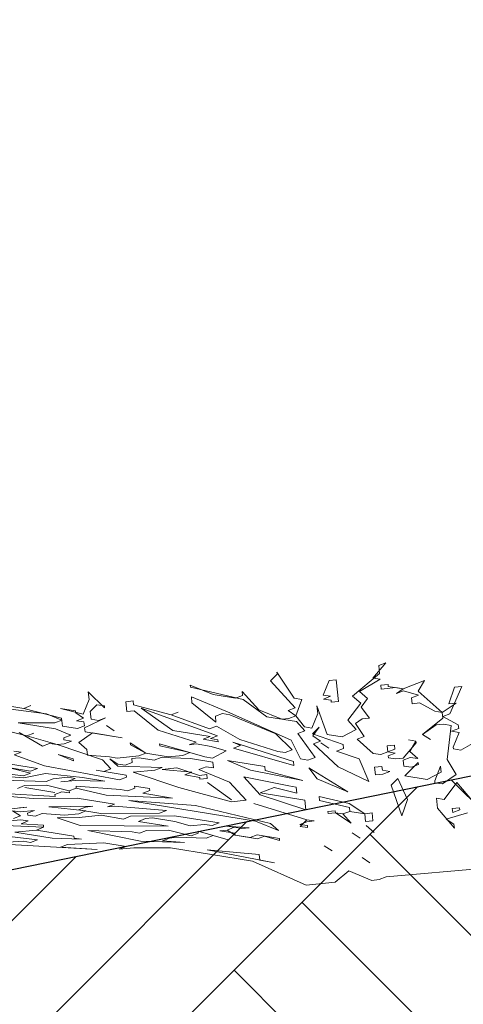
# Model space of a CAD drawing. Header units: millimetres. Extents: x 208545 to 5957542, y -593447 to 257160.
# Tile 15 of 60: x 5932098 to 5932698, y -589590 to -588257. Entities that reach past the tile are written whole.
import ezdxf

# ---------------------------------------------------------------- set-up
doc = ezdxf.new("R2010")
doc.units = ezdxf.units.MM
doc.header["$MEASUREMENT"] = 0
for name, color, linetype, lineweight in [('Sytuacja - Teren_Nr_pióra__1', 7, 'Continuous', 13), ('Sytuacja - Teren_Nr_pióra__21', 7, 'Continuous', 25), ('Wnętrze - Umeblowanie_Nr_pióra__2', 8, 'Continuous', 13)]:
    doc.layers.add(name, color=color, linetype=linetype, lineweight=lineweight)
doc.layers.add('Wnętrze - Umeblowanie', color=7, linetype='Continuous')

# ---------------------------------------------------------------- blocks, each defined once
blk = doc.blocks.new('Krzewy 27[6]_4', base_point=(5932431.3, -589437.1))
at = {"layer": 'Wnętrze - Umeblowanie_Nr_pióra__2', "color": 8, "linetype": 'Continuous', "lineweight": 13}
for p, q in [((5932593.5, -589127.7), (5932575.7, -589148.3)), ((5932583.9, -589131.3), (5932593.5, -589127.7)), ((5932585, -589142), (5932583.9, -589131.3)), ((5932437.1, -589152), (5932446.1, -589143)), ((5932470.7, -589188.7), (5932437.1, -589152)), ((5932446.1, -589143), (5932445.9, -589140.3)), ((5932445.9, -589140.3), (5932469.4, -589175.5)), ((5932508.6, -589171.4), (5932516.5, -589151.8)), ((5932516.5, -589151.8), (5932526.4, -589150.7)), ((5932526.4, -589150.7), (5932529.4, -589180)), ((5932548.5, -589172.6), (5932585, -589142)), ((5932585.8, -589149.9), (5932557.8, -589166.3)), ((5932575.7, -589148.3), (5932585.8, -589149.9)), ((5932617, -589162.8), (5932645.6, -589151.8)), ((5932645.6, -589151.8), (5932637.2, -589166.1)), ((5932328.8, -589160.5), (5932328.6, -589157.9)), ((5932328.6, -589157.9), (5932359.7, -589170.7)), ((5932400.1, -589177.3), (5932328.8, -589160.5)), ((5932557.8, -589166.3), (5932568.7, -589175.9)), ((5932586.7, -589157.9), (5932596.5, -589156.9)), ((5932587.2, -589163.2), (5932586.7, -589157.9)), ((5932606.9, -589161.2), (5932587.2, -589163.2)), ((5932596.5, -589156.9), (5932596.8, -589159.5)), ((5932596.8, -589159.5), (5932617, -589162.8)), ((5932617, -589162.8), (5932606.9, -589161.2)), ((5932607.7, -589169.1), (5932617, -589162.8)), ((5932617.2, -589165.5), (5932607.7, -589169.1)), ((5932637.7, -589171.4), (5932617.2, -589165.5)), ((5932637.2, -589166.1), (5932669.9, -589194.9)), ((5932678.6, -589183), (5932686.2, -589160.7)), ((5932696.1, -589159.9), (5932680, -589196.5)), ((5932686.2, -589160.7), (5932696.1, -589159.9)), ((5932183.7, -589197.1), (5932191.6, -589177.5)), ((5932191.6, -589177.5), (5932190.5, -589166.8)), ((5932190.5, -589166.8), (5932212.6, -589188.7)), ((5932241.5, -589180.3), (5932251.4, -589179.3)), ((5932251.4, -589179.3), (5932251.9, -589184.6)), ((5932331, -589181.8), (5932330.2, -589173.8)), ((5932330.2, -589173.8), (5932382.1, -589195.3)), ((5932359.7, -589170.7), (5932390, -589175.6)), ((5932390, -589175.6), (5932399.5, -589172)), ((5932399.5, -589172), (5932399, -589166.7)), ((5932399, -589166.7), (5932421.4, -589191.2)), ((5932432.3, -589200.8), (5932400.1, -589177.3)), ((5932469.4, -589175.5), (5932479.5, -589177.1)), ((5932479.5, -589177.1), (5932471.8, -589199.4)), ((5932518.7, -589173), (5932508.6, -589171.4)), ((5932509.2, -589176.7), (5932518.7, -589173)), ((5932519.3, -589178.3), (5932509.2, -589176.7)), ((5932519.6, -589181), (5932519.3, -589178.3)), ((5932559.4, -589182.2), (5932548.5, -589172.6)), ((5932568.7, -589175.9), (5932560, -589187.5)), ((5932628.2, -589175.1), (5932637.7, -589171.4)), ((5932629, -589183), (5932628.2, -589175.1)), ((5932134.1, -589196.9), (5932033.4, -589183.2)), ((5932063.1, -589182.8), (5932103.5, -589189.3)), ((5932103.5, -589189.3), (5932113, -589185.6)), ((5932113, -589185.6), (5932103.5, -589189.3)), ((5932103.5, -589189.3), (5932154.5, -589202.8)), ((5932173.3, -589192.8), (5932153.2, -589189.5)), ((5932153.2, -589189.5), (5932183.7, -589197.1)), ((5932173.6, -589195.4), (5932173.3, -589192.8)), ((5932202.3, -589184.4), (5932193.3, -589193.4)), ((5932212.4, -589186), (5932202.3, -589184.4)), ((5932212.6, -589188.7), (5932212.4, -589186)), ((5932242.9, -589193.6), (5932241.5, -589180.3)), ((5932252.7, -589192.6), (5932242.9, -589193.6)), ((5932251.9, -589184.6), (5932303, -589198.1)), ((5932285.2, -589218.7), (5932252.7, -589192.6)), ((5932305.2, -589219.4), (5932262.3, -589188.9)), ((5932262.3, -589188.9), (5932365.5, -589226.5)), ((5932363.5, -589207.9), (5932331, -589181.8)), ((5932421.4, -589191.2), (5932452.5, -589204)), ((5932461.2, -589192.4), (5932470.7, -589188.7)), ((5932471.8, -589199.4), (5932461.2, -589192.4)), ((5932501.3, -589196.3), (5932500.2, -589185.7)), ((5932500.2, -589185.7), (5932514.2, -589224.5)), ((5932529.4, -589180), (5932519.6, -589181)), ((5932542, -589205.5), (5932559.4, -589182.2)), ((5932560, -589187.5), (5932571.4, -589202.4)), ((5932638.8, -589182), (5932629, -589183)), ((5932659.8, -589193.2), (5932638.8, -589182)), ((5932669.9, -589194.9), (5932688.5, -589182.2)), ((5932688.5, -589182.2), (5932678.6, -589183)), ((5932154.8, -589205.4), (5932134.1, -589196.9)), ((5932145.3, -589209.1), (5932154.8, -589205.4)), ((5932154.5, -589202.8), (5932155.6, -589213.4)), ((5932184.3, -589202.4), (5932173.6, -589195.4)), ((5932174.7, -589206.1), (5932184.3, -589202.4)), ((5932184.8, -589207.7), (5932174.7, -589206.1)), ((5932214, -589202), (5932185.7, -589215.7)), ((5932193.3, -589193.4), (5932194.4, -589204)), ((5932194.4, -589204), (5932204.5, -589205.7)), ((5932204.5, -589205.7), (5932214, -589202)), ((5932303, -589198.1), (5932312.5, -589194.4)), ((5932312.5, -589194.4), (5932303, -589198.1)), ((5932303, -589198.1), (5932354.5, -589216.9)), ((5932372.3, -589196.3), (5932362.7, -589200)), ((5932362.7, -589200), (5932363.5, -589207.9)), ((5932382.4, -589197.9), (5932372.3, -589196.3)), ((5932382.1, -589195.3), (5932465.3, -589232.2)), ((5932444.6, -589223.7), (5932382.4, -589197.9)), ((5932472.7, -589207.3), (5932432.3, -589200.8)), ((5932452.5, -589204), (5932462.3, -589203)), ((5932462.3, -589203), (5932471.8, -589199.4)), ((5932471.8, -589199.4), (5932483.3, -589214.3)), ((5932493.4, -589215.9), (5932501.3, -589196.3)), ((5932553.2, -589217.7), (5932542, -589205.5)), ((5932561.6, -589203.4), (5932552.3, -589209.8)), ((5932571.4, -589202.4), (5932561.6, -589203.4)), ((5932643.2, -589224.5), (5932670.8, -589202.8)), ((5932669.9, -589194.9), (5932659.8, -589193.2)), ((5932670.8, -589202.8), (5932669.9, -589194.9)), ((5932680, -589196.5), (5932670.5, -589200.2)), ((5932670.5, -589200.2), (5932691.5, -589211.4)), ((5932076.8, -589218.9), (5932107.4, -589226.5)), ((5932146.1, -589217.1), (5932095.6, -589208.9)), ((5932095.6, -589208.9), (5932145.3, -589209.1)), ((5932166.8, -589225.7), (5932146.1, -589217.1)), ((5932155.6, -589213.4), (5932175.8, -589216.7)), ((5932175.8, -589216.7), (5932185.4, -589213)), ((5932185.4, -589213), (5932184.8, -589207.7)), ((5932185.7, -589215.7), (5932186.2, -589221)), ((5932215.1, -589212.6), (5932225.8, -589219.6)), ((5932225.8, -589219.6), (5932215.1, -589212.6)), ((5932336.6, -589234.9), (5932285.2, -589218.7)), ((5932355.6, -589227.5), (5932305.2, -589219.4)), ((5932354.5, -589216.9), (5932364.1, -589213.2)), ((5932364.1, -589213.2), (5932395.8, -589231.4)), ((5932483.9, -589219.6), (5932472.7, -589207.3)), ((5932474.3, -589223.3), (5932483.9, -589219.6)), ((5932483.3, -589214.3), (5932493.4, -589215.9)), ((5932503.2, -589214.9), (5932494.2, -589223.9)), ((5932494.5, -589226.5), (5932503.2, -589214.9)), ((5932534.4, -589227.8), (5932553.2, -589217.7)), ((5932552.3, -589209.8), (5932564.1, -589227.3)), ((5932661.8, -589211.8), (5932643.2, -589224.5)), ((5932671.6, -589210.8), (5932661.8, -589211.8)), ((5932681.7, -589212.4), (5932671.6, -589210.8)), ((5932676.5, -589258.6), (5932681.7, -589212.4)), ((5932692.1, -589216.7), (5932682.5, -589220.4)), ((5932691.5, -589211.4), (5932692.1, -589216.7)), ((5932128.7, -589240.4), (5932097, -589222.2)), ((5932107.4, -589226.5), (5932116.9, -589222.8)), ((5932116.9, -589222.8), (5932107.4, -589226.5)), ((5932107.4, -589226.5), (5932148.3, -589238.3)), ((5932157.3, -589229.3), (5932166.8, -589225.7)), ((5932157.6, -589232), (5932157.3, -589229.3)), ((5932167.7, -589233.6), (5932157.6, -589232)), ((5932196.3, -589222.6), (5932177.8, -589235.3)), ((5932186.2, -589221), (5932236.7, -589229.2)), ((5932236.7, -589229.2), (5932196.3, -589222.6)), ((5932346.1, -589231.2), (5932355.6, -589227.5)), ((5932366.3, -589234.5), (5932346.1, -589231.2)), ((5932365.5, -589226.5), (5932355.9, -589230.2)), ((5932355.9, -589230.2), (5932366, -589231.8)), ((5932366, -589231.8), (5932366.3, -589234.5)), ((5932395.8, -589231.4), (5932447.1, -589247.6)), ((5932466.7, -589245.5), (5932444.6, -589223.7)), ((5932465.3, -589232.2), (5932477.9, -589257.8)), ((5932497.6, -589255.7), (5932474.3, -589223.3)), ((5932494.2, -589223.9), (5932535.5, -589238.4)), ((5932505.2, -589233.5), (5932494.5, -589226.5)), ((5932514.2, -589224.5), (5932534.4, -589227.8)), ((5932564.1, -589227.3), (5932554.6, -589231)), ((5932554.6, -589231), (5932576.4, -589250.2)), ((5932634.2, -589233.5), (5932624.1, -589231.8)), ((5932624.1, -589231.8), (5932634.2, -589233.5)), ((5932643.2, -589224.5), (5932653.9, -589231.4)), ((5932653.9, -589231.4), (5932643.2, -589224.5)), ((5932682.5, -589220.4), (5932692.6, -589222)), ((5932692.6, -589222), (5932684.7, -589241.7)), ((5932695.1, -589245.9), (5932723.2, -589229.6)), ((5932138.2, -589236.7), (5932128.7, -589240.4)), ((5932148.3, -589238.3), (5932138.2, -589236.7)), ((5932148.3, -589238.3), (5932158.1, -589237.3)), ((5932210, -589258.8), (5932148.3, -589238.3)), ((5932158.1, -589237.3), (5932167.7, -589233.6)), ((5932177.8, -589235.3), (5932188.7, -589244.9)), ((5932188.7, -589244.9), (5932189.5, -589252.8)), ((5932247.6, -589238.8), (5932247.3, -589236.1)), ((5932247.3, -589236.1), (5932268.6, -589250)), ((5932268.6, -589250), (5932247.6, -589238.8)), ((5932287.4, -589240), (5932287.2, -589237.3)), ((5932287.2, -589237.3), (5932348.6, -589255.1)), ((5932328.1, -589249.2), (5932287.4, -589240)), ((5932327, -589238.6), (5932336.6, -589234.9)), ((5932336.8, -589237.5), (5932327, -589238.6)), ((5932357, -589240.8), (5932336.8, -589237.5)), ((5932377.5, -589246.7), (5932357, -589240.8)), ((5932396.6, -589239.4), (5932386.2, -589235.1)), ((5932386.2, -589235.1), (5932468.4, -589261.4)), ((5932387, -589243.1), (5932396.6, -589239.4)), ((5932468.9, -589266.8), (5932387, -589243.1)), ((5932457.2, -589249.2), (5932466.7, -589245.5)), ((5932495.6, -589237.1), (5932505.2, -589233.5)), ((5932528.7, -589268.6), (5932495.6, -589237.1)), ((5932516.1, -589243.1), (5932505.4, -589236.1)), ((5932505.4, -589236.1), (5932516.1, -589243.1)), ((5932536, -589243.7), (5932526.5, -589247.4)), ((5932535.5, -589238.4), (5932536, -589243.7)), ((5932595.2, -589240.2), (5932605, -589239.2)), ((5932596, -589248.2), (5932595.2, -589240.2)), ((5932605.6, -589244.5), (5932596, -589248.2)), ((5932605, -589239.2), (5932605.6, -589244.5)), ((5932616.8, -589256.8), (5932634.5, -589236.1)), ((5932634.2, -589233.5), (5932625.8, -589247.8)), ((5932634.5, -589236.1), (5932634.2, -589233.5)), ((5932684.7, -589241.7), (5932685, -589244.3)), ((5932685, -589244.3), (5932695.1, -589245.9)), ((5932089.6, -589247.1), (5932099.7, -589248.7)), ((5932099.7, -589248.7), (5932090.2, -589252.4)), ((5932090.2, -589252.4), (5932131.4, -589266.9)), ((5932170.4, -589260.2), (5932149.7, -589251.6)), ((5932149.7, -589251.6), (5932170.1, -589257.5)), ((5932170.1, -589257.5), (5932170.4, -589260.2)), ((5932189.5, -589252.8), (5932219.5, -589255.1)), ((5932221.2, -589271), (5932210, -589258.8)), ((5932219.5, -589255.1), (5932229.6, -589256.7)), ((5932230.7, -589267.4), (5932219.8, -589257.7)), ((5932219.8, -589257.7), (5932230.5, -589264.7)), ((5932229.6, -589256.7), (5932259.1, -589253.7)), ((5932249.5, -589257.3), (5932259.4, -589256.3)), ((5932250.1, -589262.7), (5932249.5, -589257.3)), ((5932259.1, -589253.7), (5932268.6, -589250)), ((5932259.4, -589256.3), (5932279.6, -589259.6)), ((5932268.6, -589250), (5932298.9, -589254.9)), ((5932279.6, -589259.6), (5932289.1, -589255.9)), ((5932289.1, -589255.9), (5932328.9, -589257.1)), ((5932298.9, -589254.9), (5932318.6, -589252.9)), ((5932318.6, -589252.9), (5932328.1, -589249.2)), ((5932328.9, -589257.1), (5932359.2, -589262.1)), ((5932348.6, -589255.1), (5932358.7, -589256.7)), ((5932358.7, -589256.7), (5932377.5, -589246.7)), ((5932447.1, -589247.6), (5932457.2, -589249.2)), ((5932477.9, -589257.8), (5932488, -589259.4)), ((5932488, -589259.4), (5932497.6, -589255.7)), ((5932526.5, -589247.4), (5932557.3, -589257.6)), ((5932557.3, -589257.6), (5932570.4, -589288.4)), ((5932576.4, -589250.2), (5932586.5, -589251.9)), ((5932586.5, -589251.9), (5932596, -589248.2)), ((5932596, -589248.2), (5932606.1, -589249.8)), ((5932606.1, -589249.8), (5932596.6, -589253.5)), ((5932596.6, -589253.5), (5932596.9, -589256.2)), ((5932596.9, -589256.2), (5932607, -589257.8)), ((5932607, -589257.8), (5932616.8, -589256.8)), ((5932626.6, -589255.7), (5932617.1, -589259.4)), ((5932617.1, -589259.4), (5932617.9, -589267.4)), ((5932625.8, -589247.8), (5932636.7, -589257.4)), ((5932636.7, -589257.4), (5932626.6, -589255.7)), ((5932688.6, -589278.8), (5932676.5, -589258.6)), ((5932121.9, -589270.6), (5932071.4, -589262.4)), ((5932112.6, -589276.9), (5932082, -589269.4)), ((5932082, -589269.4), (5932112.3, -589274.3)), ((5932112.3, -589274.3), (5932121.9, -589270.6)), ((5932131.4, -589266.9), (5932232.7, -589285.9)), ((5932241.9, -589279.6), (5932201.5, -589273.1)), ((5932201.5, -589273.1), (5932211.6, -589274.7)), ((5932211.6, -589274.7), (5932221.2, -589271)), ((5932230.5, -589264.7), (5932240.6, -589266.3)), ((5932290.5, -589269.2), (5932230.7, -589267.4)), ((5932240.6, -589266.3), (5932250.1, -589262.7)), ((5932251.5, -589275.9), (5932280.9, -589272.9)), ((5932280.9, -589272.9), (5932290.5, -589269.2)), ((5932290.8, -589271.9), (5932310.4, -589269.8)), ((5932330.9, -589275.7), (5932290.8, -589271.9)), ((5932310.4, -589269.8), (5932341.2, -589280)), ((5932350, -589268.4), (5932340.4, -589272.1)), ((5932340.4, -589272.1), (5932381.9, -589289.2)), ((5932360.1, -589270), (5932350, -589268.4)), ((5932359.2, -589262.1), (5932360.1, -589270)), ((5932410, -589272.9), (5932378.9, -589260)), ((5932378.9, -589260), (5932429.4, -589268.2)), ((5932481, -589287), (5932410, -589272.9)), ((5932429.4, -589268.2), (5932429.9, -589273.5)), ((5932468.4, -589261.4), (5932468.9, -589266.8)), ((5932500.6, -589284.9), (5932489.1, -589270)), ((5932489.1, -589270), (5932542.1, -589302.1)), ((5932570.4, -589288.4), (5932528.7, -589268.6)), ((5932578.3, -589268.8), (5932588.2, -589267.8)), ((5932579.4, -589279.4), (5932578.3, -589268.8)), ((5932588.2, -589267.8), (5932588.7, -589273.1)), ((5932588.7, -589273.1), (5932598.8, -589274.7)), ((5932617.9, -589267.4), (5932628, -589269)), ((5932637.3, -589262.7), (5932619.3, -589280.7)), ((5932628, -589269), (5932637.5, -589265.3)), ((5932637.5, -589265.3), (5932637.3, -589262.7)), ((5932667.6, -589267.6), (5932659.7, -589287.2)), ((5932668.4, -589275.6), (5932667.6, -589267.6)), ((5931983.3, -589274.3), (5932103.3, -589283.3)), ((5932052.8, -589275.1), (5932103.1, -589280.6)), ((5932133.6, -589288.2), (5932073.9, -589286.3)), ((5932103.1, -589280.6), (5932112.6, -589276.9)), ((5932103.3, -589283.3), (5932132.5, -589277.6)), ((5932132.5, -589277.6), (5932182.7, -589283.1)), ((5932143.2, -589284.5), (5932133.6, -589288.2)), ((5932162.8, -589282.5), (5932143.2, -589284.5)), ((5932172.9, -589284.1), (5932162.8, -589282.5)), ((5932163.4, -589287.8), (5932172.9, -589284.1)), ((5932182.7, -589283.1), (5932213, -589288)), ((5932232.7, -589285.9), (5932242.2, -589282.3)), ((5932242.2, -589282.3), (5932241.9, -589279.6)), ((5932313.2, -589296.4), (5932251.5, -589275.9)), ((5932321.3, -589279.4), (5932330.9, -589275.7)), ((5932341.5, -589282.7), (5932321.3, -589279.4)), ((5932341.2, -589280), (5932351.1, -589279)), ((5932341.8, -589285.3), (5932341.5, -589282.7)), ((5932351.6, -589284.3), (5932341.8, -589285.3)), ((5932351.1, -589279), (5932351.6, -589284.3)), ((5932423.4, -589306.4), (5932401, -589281.9)), ((5932401, -589281.9), (5932461.9, -589294.3)), ((5932429.9, -589273.5), (5932481, -589287)), ((5932542.1, -589302.1), (5932500.6, -589284.9)), ((5932589.3, -589278.4), (5932579.4, -589279.4)), ((5932598.8, -589274.7), (5932589.3, -589278.4)), ((5932600.7, -589293.3), (5932609.7, -589284.3)), ((5932609.7, -589284.3), (5932622.6, -589312.5)), ((5932619.3, -589280.7), (5932649.6, -589285.6)), ((5932649.6, -589285.6), (5932668.4, -589275.6)), ((5932670, -589291.5), (5932688.6, -589278.8)), ((5932116.2, -589311.5), (5931975.9, -589299.2)), ((5932094.9, -589297.6), (5932104.4, -589293.9)), ((5932104.4, -589293.9), (5932134.2, -589293.5)), ((5932104.7, -589296.5), (5932145.1, -589303.1)), ((5932145.1, -589303.1), (5932104.7, -589296.5)), ((5932134.2, -589293.5), (5932164.7, -589301)), ((5932173.2, -589286.8), (5932153.5, -589288.8)), ((5932153.5, -589288.8), (5932163.4, -589287.8)), ((5932164.7, -589301), (5932174.3, -589297.4)), ((5932174.3, -589297.4), (5932164.7, -589301)), ((5932213, -589288), (5932173.2, -589286.8)), ((5932174.3, -589297.4), (5932174, -589294.7)), ((5932174, -589294.7), (5932234, -589299.2)), ((5932215, -589306.6), (5932174.3, -589297.4)), ((5932234, -589299.2), (5932244.1, -589300.9)), ((5932244.1, -589300.9), (5932253.7, -589297.2)), ((5932253.7, -589297.2), (5932253.4, -589294.5)), ((5932253.4, -589294.5), (5932273.6, -589297.8)), ((5932273.6, -589297.8), (5932273.9, -589300.4)), ((5932384.7, -589315.8), (5932313.2, -589296.4)), ((5932352.2, -589289.6), (5932384.4, -589313.1)), ((5932384.4, -589313.1), (5932352.2, -589289.6)), ((5932381.9, -589289.2), (5932404.3, -589313.7)), ((5932442.2, -589296.4), (5932423.1, -589303.7)), ((5932472.8, -589303.9), (5932442.2, -589296.4)), ((5932461.9, -589294.3), (5932472, -589296)), ((5932472, -589296), (5932472.8, -589303.9)), ((5932615, -589334.8), (5932600.7, -589293.3)), ((5932659.7, -589287.2), (5932659.9, -589289.9)), ((5932659.9, -589289.9), (5932670, -589291.5)), ((5932672.2, -589312.7), (5932689.7, -589289.5)), ((5932689.7, -589289.5), (5932712.4, -589316.6)), ((5932145.6, -589308.4), (5932045.8, -589302.7)), ((5932175.7, -589310.7), (5932116.2, -589311.5)), ((5932154.9, -589302.1), (5932145.4, -589305.7)), ((5932145.4, -589305.7), (5932145.6, -589308.4)), ((5932165, -589303.7), (5932154.9, -589302.1)), ((5932164.7, -589301), (5932165, -589303.7)), ((5932226.2, -589318.8), (5932175.7, -589310.7)), ((5932304.7, -589310.7), (5932215, -589306.6)), ((5932273.9, -589300.4), (5932264.3, -589304.1)), ((5932264.3, -589304.1), (5932304.7, -589310.7)), ((5932423.1, -589303.7), (5932483.7, -589313.5)), ((5932485.1, -589326.8), (5932423.4, -589306.4)), ((5932503.6, -589314.2), (5932503.1, -589308.8)), ((5932503.1, -589308.8), (5932543.7, -589318)), ((5932622.6, -589312.5), (5932615, -589334.8)), ((5932663.5, -589324.4), (5932662.1, -589311.1)), ((5932662.1, -589311.1), (5932672.2, -589312.7)), ((5932078, -589326.2), (5932107.5, -589323.1)), ((5932107.5, -589323.1), (5932097.6, -589324.1)), ((5932137.2, -589322.7), (5932196.7, -589321.9)), ((5932187.4, -589328.2), (5932137.2, -589322.7)), ((5932186.9, -589322.9), (5932177.3, -589326.6)), ((5932196.7, -589321.9), (5932186.9, -589322.9)), ((5932216.6, -589322.5), (5932226.2, -589318.8)), ((5932226.4, -589321.5), (5932216.6, -589322.5)), ((5932296.6, -589327.6), (5932226.4, -589321.5)), ((5932275.8, -589319), (5932245.5, -589314.1)), ((5932245.5, -589314.1), (5932335.6, -589320.9)), ((5932417.2, -589341.9), (5932275.8, -589319)), ((5932335.6, -589320.9), (5932437.4, -589345.2)), ((5932404.3, -589313.7), (5932384.7, -589315.8)), ((5932486.5, -589340.1), (5932414.7, -589318)), ((5932414.7, -589318), (5932486.5, -589340.1)), ((5932483.7, -589313.5), (5932485.1, -589326.8)), ((5932544.3, -589323.4), (5932503.6, -589314.2)), ((5932543.7, -589318), (5932565, -589331.9)), ((5932544.8, -589328.7), (5932544.3, -589323.4)), ((5932686.2, -589351.6), (5932663.5, -589324.4)), ((5932683.4, -589325), (5932693.3, -589324)), ((5932684, -589330.3), (5932683.4, -589325)), ((5932693.3, -589324), (5932693.5, -589326.6)), ((5932098.8, -589334.7), (5932088.1, -589327.8)), ((5932088.1, -589327.8), (5932098.2, -589329.4)), ((5932089.2, -589338.4), (5932098.8, -589334.7)), ((5932098.2, -589329.4), (5932117.8, -589327.4)), ((5932117.8, -589327.4), (5932108.3, -589331.1)), ((5932108.3, -589331.1), (5932108.6, -589333.7)), ((5932108.6, -589333.7), (5932118.7, -589335.4)), ((5932118.7, -589335.4), (5932128.2, -589331.7)), ((5932128.2, -589331.7), (5932158.2, -589333.9)), ((5932148.7, -589337.6), (5932178.4, -589337.2)), ((5932179.5, -589347.8), (5932148.7, -589337.6)), ((5932158.2, -589333.9), (5932177.9, -589331.9)), ((5932177.3, -589326.6), (5932207.6, -589331.5)), ((5932177.9, -589331.9), (5932187.4, -589328.2)), ((5932178.4, -589337.2), (5932207.9, -589334.1)), ((5932207.6, -589331.5), (5932287, -589331.3)), ((5932207.9, -589334.1), (5932238.2, -589339.1)), ((5932238.2, -589339.1), (5932247.7, -589335.4)), ((5932247.7, -589335.4), (5932307.2, -589334.6)), ((5932267.9, -589338.6), (5932258.4, -589342.3)), ((5932277.7, -589337.6), (5932267.9, -589338.6)), ((5932308, -589342.5), (5932277.7, -589337.6)), ((5932287, -589331.3), (5932296.6, -589327.6)), ((5932307.2, -589334.6), (5932367.8, -589344.4)), ((5932515.1, -589329.1), (5932524.9, -589328)), ((5932515.4, -589331.7), (5932515.1, -589329.1)), ((5932525.2, -589330.7), (5932515.4, -589331.7)), ((5932524.9, -589328), (5932525.2, -589330.7)), ((5932546.5, -589344.6), (5932525.2, -589330.7)), ((5932525.2, -589330.7), (5932535.3, -589332.3)), ((5932544.8, -589328.7), (5932535.3, -589332.3)), ((5932535.3, -589332.3), (5932544.8, -589328.7)), ((5932535.3, -589332.3), (5932546.5, -589344.6)), ((5932565, -589331.9), (5932544.8, -589328.7)), ((5932565, -589331.9), (5932574.9, -589330.9)), ((5932566.1, -589342.6), (5932565, -589331.9)), ((5932574.9, -589330.9), (5932576, -589341.5)), ((5932703.9, -589330.9), (5932675, -589339.3)), ((5932675, -589339.3), (5932685.7, -589346.2)), ((5932693.5, -589326.6), (5932684, -589330.3)), ((5932130.1, -589350.3), (5932040.4, -589346.2)), ((5932069.8, -589343.1), (5932099.3, -589340.1)), ((5932099.3, -589340.1), (5932109.4, -589341.7)), ((5932109.4, -589341.7), (5932099.9, -589345.4)), ((5932099.9, -589345.4), (5932129.9, -589347.6)), ((5932130.1, -589350.3), (5932120.6, -589354)), ((5932120.6, -589354), (5932130.1, -589350.3)), ((5932129.9, -589347.6), (5932130.1, -589350.3)), ((5932298.8, -589348.9), (5932179.5, -589347.8)), ((5932258.4, -589342.3), (5932298.8, -589348.9)), ((5932328.5, -589348.5), (5932308, -589342.5)), ((5932348.1, -589346.4), (5932328.5, -589348.5)), ((5932358.2, -589348.1), (5932348.1, -589346.4)), ((5932367.8, -589344.4), (5932358.2, -589348.1)), ((5932388.3, -589350.3), (5932378.2, -589348.7)), ((5932378.2, -589348.7), (5932408.2, -589350.9)), ((5932388.3, -589350.3), (5932378.7, -589354)), ((5932378.7, -589354), (5932388.3, -589350.3)), ((5932398.4, -589351.9), (5932388.3, -589350.3)), ((5932408.2, -589350.9), (5932398.4, -589351.9)), ((5932448.3, -589354.8), (5932417.2, -589341.9)), ((5932437.4, -589345.2), (5932448.3, -589354.8)), ((5932486.7, -589342.8), (5932477.2, -589346.4)), ((5932477.2, -589346.4), (5932487.3, -589348.1)), ((5932477.5, -589349.1), (5932486.5, -589340.1)), ((5932487.6, -589350.7), (5932477.5, -589349.1)), ((5932486.5, -589340.1), (5932496.6, -589341.7)), ((5932496.6, -589341.7), (5932486.7, -589342.8)), ((5932487.3, -589348.1), (5932487.6, -589350.7)), ((5932576, -589341.5), (5932566.1, -589342.6)), ((5932566.7, -589347.9), (5932577.6, -589357.5)), ((5932577.6, -589357.5), (5932566.7, -589347.9)), ((5932685.7, -589346.2), (5932686.2, -589351.6)), ((5932122, -589367.2), (5932061.7, -589360.1)), ((5932091.1, -589357), (5932120.6, -589354)), ((5932141.6, -589365.2), (5932091.1, -589357)), ((5932120.6, -589354), (5932171.1, -589362.1)), ((5932181.5, -589366.4), (5932141.6, -589365.2)), ((5932171.1, -589362.1), (5932171.4, -589364.8)), ((5932171.4, -589364.8), (5932181.5, -589366.4)), ((5932261.1, -589368.9), (5932190.2, -589354.8)), ((5932190.2, -589354.8), (5932249.9, -589356.6)), ((5932249.9, -589356.6), (5932260, -589358.3)), ((5932260, -589358.3), (5932269.6, -589354.6)), ((5932269.6, -589354.6), (5932299.3, -589354.2)), ((5932300.4, -589364.8), (5932290.9, -589368.5)), ((5932299.3, -589354.2), (5932329.9, -589361.7)), ((5932310.2, -589363.8), (5932300.4, -589364.8)), ((5932350.1, -589365), (5932310.2, -589363.8)), ((5932329.9, -589361.7), (5932339.4, -589358.1)), ((5932339.4, -589358.1), (5932339.2, -589355.4)), ((5932339.2, -589355.4), (5932380.1, -589367.3)), ((5932359.6, -589361.3), (5932350.1, -589365)), ((5932380.1, -589367.3), (5932359.6, -589361.3)), ((5932368.9, -589355), (5932378.7, -589354)), ((5932389.1, -589358.3), (5932368.9, -589355)), ((5932378.7, -589354), (5932389.4, -589360.9)), ((5932389.4, -589360.9), (5932389.1, -589358.3)), ((5932389.4, -589360.9), (5932409.6, -589364.2)), ((5932419.7, -589365.8), (5932389.4, -589360.9)), ((5932409.6, -589364.2), (5932419.1, -589360.5)), ((5932419.1, -589360.5), (5932449.4, -589365.4)), ((5932429.2, -589362.2), (5932419.7, -589365.8)), ((5932449.7, -589368.1), (5932429.2, -589362.2)), ((5932449.4, -589365.4), (5932449.7, -589368.1)), ((5932547.9, -589357.9), (5932558.5, -589364.8)), ((5932558.5, -589364.8), (5932547.9, -589357.9)), ((5931993.8, -589375.2), (5932102.3, -589369.3)), ((5932202.8, -589380.3), (5932053, -589371.7)), ((5932102.3, -589369.3), (5932112.4, -589370.9)), ((5932112.4, -589370.9), (5932122, -589367.2)), ((5932162.4, -589373.8), (5932152.8, -589377.4)), ((5932152.8, -589377.4), (5932202.8, -589380.3)), ((5932211.8, -589371.3), (5932162.4, -589373.8)), ((5932242, -589376.2), (5932211.8, -589371.3)), ((5932232.5, -589379.9), (5932242, -589376.2)), ((5932252.1, -589377.9), (5932232.5, -589379.9)), ((5932301.8, -589378.1), (5932252.1, -589377.9)), ((5932320.9, -589370.7), (5932261.1, -589368.9)), ((5932290.9, -589368.5), (5932320.9, -589370.7)), ((5932412.9, -589396.1), (5932301.8, -589378.1)), ((5932520.6, -589382.2), (5932510, -589375.2)), ((5932510, -589375.2), (5932520.6, -589382.2)), ((5932442.9, -589398.3), (5932351.7, -589380.9)), ((5932351.7, -589380.9), (5932421.9, -589387.1)), ((5932421.9, -589387.1), (5932422.7, -589395)), ((5932561.3, -589391.4), (5932571.9, -589398.3)), ((5932571.9, -589398.3), (5932561.3, -589391.4)), ((5932485.8, -589428.8), (5932412.9, -589396.1)), ((5932422.7, -589395), (5932442.9, -589398.3)), ((5932761, -589402.8), (5932593.8, -589417.5)), ((5932543.3, -589409.3), (5932525, -589424.7)), ((5932574.4, -589422.2), (5932543.3, -589409.3)), ((5932593.8, -589417.5), (5932584.2, -589421.2)), ((5932525, -589424.7), (5932485.8, -589428.8)), ((5932584.2, -589421.2), (5932574.4, -589422.2))]:
    blk.add_line(p, q, dxfattribs=at)

msp = doc.modelspace()

# ---------------------------------------------------------------- hatches: boundary and pattern name
at = {"layer": 'Sytuacja - Teren_Nr_pióra__1', "linetype": 'Continuous', "lineweight": 13}
h = msp.add_hatch(dxfattribs=at)
h.set_pattern_fill('Grunt_0004', style=0, pattern_type=2)
h.set_pattern_definition([(45, (5682170.8, -588257), (-275.77163, 275.77163), []), (45, (5682078.9, -588165.1), (-551.5433, 551.5433), []), (45, (5681986.94, -588073.15), (-551.5433, 551.5433), []), (135, (5681895.02, -587981.22), (91.92388, 91.92388), [390, -390])])
h.paths.add_polyline_path([(5931862.677, -589453.385), (5930871.848, -589656.995), (5929652.054, -589807.907), (5928955.771, -589893.729), (5928444.349, -589956.995), (5928744.349, -590256.995), (5951398.605, -590256.995), (5951698.605, -589956.995), (5951684.898, -589956.995), (5951676.487, -589956.995), (5951665.82, -589956.995), (5950125.283, -589770.263), (5949211.104, -589656.995), (5948071.86, -589423.501), (5946760.917, -589156.995), (5944964.046, -588824.483), (5944590.303, -588756.995), (5944068.611, -588685.116), (5942349.934, -588456.995), (5940606.307, -588272.103), (5940469.17, -588256.995), (5940373.013, -588256.995), (5940155.682, -588256.995), (5939459.574, -588256.995), (5939037.185, -588303.823), (5937725.854, -588456.995), (5936480.001, -588626.534), (5935527.542, -588756.995), (5934539.263, -588934.142), (5933313.52, -589156.995)])

# ---------------------------------------------------------------- linework, layer by layer
at = {"layer": 'Sytuacja - Teren_Nr_pióra__21', "color": 7, "linetype": 'Continuous', "lineweight": 25}
msp.add_line((5931862.677, -589453.385), (5933313.52, -589156.995), dxfattribs=at)

# ---------------------------------------------------------------- block references
at = {"layer": 'Wnętrze - Umeblowanie', "color": 104, "linetype": 'Continuous', "lineweight": 13, "true_color": 0x029e21}
msp.add_blockref('Krzewy 27[6]_4', (5932431.265, -589437.058), dxfattribs=at)

doc.saveas('drawing.dxf')
